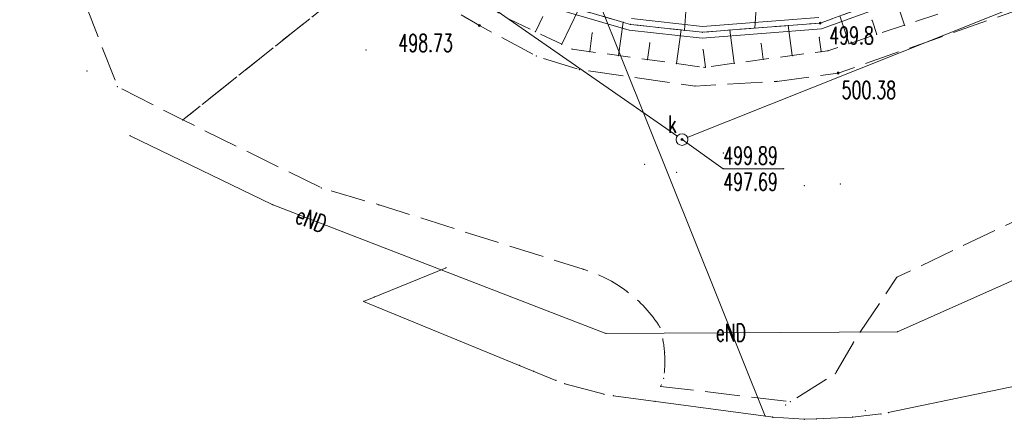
# Model space of a CAD drawing. Header units: metres. Extents: x 7422311 to 7422914, y 5495352 to 5495886.
# Tile 1 of 22: x 7422313 to 7422355, y 5495786 to 5495803. Entities that reach past the tile are written whole.
import ezdxf
from ezdxf.enums import TextEntityAlignment as Align

# ---------------------------------------------------------------- set-up
doc = ezdxf.new("R2010")
doc.units = ezdxf.units.M
doc.set_wipeout_variables(frame=1)
doc.linetypes.add('L_0_04', pattern=[1.5, 1, -0.5])
doc.linetypes.add('L_0_06', pattern=[2, 1.5, -0.5])
doc.layers.get('0').update_dxf_attribs({"linetype": 'CONTINUOUS', "lineweight": 18})
for name, color, linetype, lineweight in [('EGB_DzialkaEwidencyjna', 7, 'CONTINUOUS', 18), ('GES_InneUrzadzeniaTowarzyszac2', 7, 'CONTINUOUS', 18), ('GES_PrzewodElektroenergetyczny', 1, 'CONTINUOUS', 18), ('GES_PrzewodKanalizacyjny', 36, 'CONTINUOUS', 18), ('GES_Rzedna', 7, 'CONTINUOUS', 18), ('KR_ObiektKarto', 7, 'CONTINUOUS', 18), ('OT_Komunikacja', 7, 'CONTINUOUS', 18), ('OT_Rzedna', 7, 'CONTINUOUS', 18), ('OT_Skarpa', 7, 'CONTINUOUS', 18)]:
    doc.layers.add(name, color=color, linetype=linetype, lineweight=lineweight)
doc.styles.get("Standard").update_dxf_attribs({"font": 'simplex.shx'})

# ---------------------------------------------------------------- blocks, each defined once
blk = doc.blocks.new('L_0_02_2')
at = {"color": 0}
blk.add_point((0, 0), dxfattribs=at)
blk = doc.blocks.new('L_0_02_1')
at = {"color": 0}
blk.add_point((0, 0), dxfattribs=at)
blk = doc.blocks.new('SUPW_O')
at = {"color": 0, "linetype": 'Continuous', "lineweight": 18}
blk.add_wipeout([(0, -0.5), (0.25, -0.433), (0.433, -0.25), (0.5, 0), (0.433, 0.25), (0.25, 0.433), (0, 0.5), (-0.25, 0.433), (-0.433, 0.25), (-0.5, 0), (-0.433, -0.25), (-0.25, -0.433)], dxfattribs=at)
blk.add_circle((0, 0), 0.5, dxfattribs=at)
blk = doc.blocks.new('SUPS01_05')
at = {"linetype": 'Continuous', "lineweight": 13}
blk.add_hatch(color=0, dxfattribs=at).paths.add_polyline_path([(0, -0.091, 1), (0, 0.091, 1)])
at = {"color": 0, "linetype": 'Continuous', "lineweight": 13}
blk.add_circle((0, 0), 0.0906, dxfattribs=at)
blk = doc.blocks.new('OTRN')
at = {"linetype": 'Continuous', "lineweight": 13}
blk.add_hatch(color=0, dxfattribs=at).paths.add_polyline_path([(0, -0.091, 1), (0, 0.091, 1)])
at = {"color": 0, "linetype": 'Continuous', "lineweight": 13}
blk.add_circle((0, 0), 0.0906, dxfattribs=at)
blk = doc.blocks.new('OTRS')
at = {"linetype": 'Continuous', "lineweight": 13}
blk.add_hatch(color=0, dxfattribs=at).paths.add_polyline_path([(0, -0.091, 1), (0, 0.091, 1)])
at = {"color": 0, "linetype": 'Continuous', "lineweight": 13}
blk.add_circle((0, 0), 0.0906, dxfattribs=at)

msp = doc.modelspace()

# ---------------------------------------------------------------- linework, layer by layer
for p in [(7422349.046, 5495803.177), (7422332.23, 5495802.95), (7422332.23, 5495802.95), (7422338.391, 5495803.089), (7422338.698, 5495803), (7422338.698, 5495803), (7422338.698, 5495803), (7422338.698, 5495803), (7422338.698, 5495803), (7422338.698, 5495803), (7422340.87, 5495802.763), (7422341.018, 5495802.746), (7422342.958, 5495802.755), (7422344.032, 5495802.838), (7422345.454, 5495802.948), (7422346.822, 5495803.054), (7422346.822, 5495803.054), (7422346.822, 5495803.054), (7422346.822, 5495803.054), (7422346.822, 5495803.054), (7422346.822, 5495803.054), (7422350.435, 5495802.963), (7422334.632, 5495802.686), (7422337.067, 5495802.637), (7422341.775, 5495802.664), (7422341.775, 5495802.664), (7422341.775, 5495802.664), (7422341.775, 5495802.664), (7422341.775, 5495802.664), (7422341.775, 5495802.664), (7422346.784, 5495802.438), (7422349.249, 5495802.568), (7422327.384, 5495801.897), (7422335.761, 5495802.148), (7422336.199, 5495801.939), (7422336.199, 5495801.939), (7422339.53, 5495802.196), (7422341.808, 5495801.919), (7422344.296, 5495802.175), (7422347.152, 5495801.87), (7422347.152, 5495801.87), (7422348.063, 5495802.173), (7422334.669, 5495801.641), (7422334.669, 5495801.641), (7422336.956, 5495801.835), (7422338.194, 5495801.664), (7422339.433, 5495801.493), (7422344.387, 5495801.499), (7422345.626, 5495801.665), (7422346.865, 5495801.831), (7422315.427, 5495801.006), (7422336.513, 5495801.066), (7422336.513, 5495801.066), (7422340.671, 5495801.322), (7422341.849, 5495801.159), (7422341.849, 5495801.159), (7422341.909, 5495801.167), (7422343.148, 5495801.333), (7422347.595, 5495800.914), (7422347.595, 5495800.914), (7422316.735, 5495800.338), (7422341.47, 5495800.355), (7422341.47, 5495800.355), (7422344.973, 5495800.558), (7422344.973, 5495800.558), (7422319.534, 5495798.907), (7422319.534, 5495798.907), (7422319.534, 5495798.907), (7422319.534, 5495798.907), (7422319.534, 5495798.907), (7422319.534, 5495798.907), (7422317.278, 5495798.229), (7422342.676, 5495797.494), (7422339.304, 5495797.007), (7422342.676, 5495796.819), (7422345.254, 5495796.819), (7422340.674, 5495796.667), (7422325.464, 5495795.997), (7422325.464, 5495795.997), (7422346.144, 5495796.087), (7422347.694, 5495796.167), (7422323.364, 5495795.282), (7422323.364, 5495795.282), (7422327.938, 5495795.271), (7422327.938, 5495795.271), (7422330.804, 5495792.577), (7422330.804, 5495792.577), (7422330.804, 5495792.577), (7422330.804, 5495792.577), (7422330.804, 5495792.577), (7422330.804, 5495792.577), (7422336.682, 5495792.51), (7422336.682, 5495792.51), (7422336.682, 5495792.51), (7422350.111, 5495792.168), (7422350.111, 5495792.168), (7422327.739, 5495791.325), (7422338.551, 5495791.565), (7422327.273, 5495791.134), (7422337.651, 5495789.769), (7422337.651, 5495789.769), (7422339.972, 5495790.026), (7422350.137, 5495789.838), (7422350.137, 5495789.838), (7422348.257, 5495789.402), (7422348.257, 5495789.402), (7422340.16, 5495788.944), (7422333.952, 5495788.394), (7422334.56, 5495788.145), (7422347.474, 5495788.037), (7422347.474, 5495788.037), (7422335.509, 5495787.755), (7422335.884, 5495787.61), (7422340.124, 5495787.846), (7422340.124, 5495787.846), (7422340.124, 5495787.846), (7422340.124, 5495787.846), (7422337.568, 5495787.159), (7422337.971, 5495787.096), (7422339.994, 5495787.499), (7422339.753, 5495786.857), (7422345.344, 5495786.707), (7422345.344, 5495786.707), (7422345.553, 5495786.838), (7422348.754, 5495786.457), (7422349.431, 5495786.319), (7422349.736, 5495786.378), (7422344.47, 5495786.222), (7422344.769, 5495786.182), (7422344.811, 5495786.176), (7422346.144, 5495786.087), (7422346.66, 5495786.101), (7422348.21, 5495786.181)]:
    msp.add_point(p)
at = {"layer": 'EGB_DzialkaEwidencyjna', "linetype": 'CONTINUOUS', "lineweight": 18}
for p, q in [((7422330.804, 5495792.577), (7422327.273, 5495791.134)), ((7422335.509, 5495787.755), (7422327.273, 5495791.134)), ((7422349.736, 5495786.378), (7422372.968, 5495791.223)), ((7422337.568, 5495787.159), (7422335.884, 5495787.61)), ((7422344.811, 5495786.176), (7422337.971, 5495787.096)), ((7422349.431, 5495786.319), (7422348.21, 5495786.181)), ((7422346.144, 5495786.087), (7422344.811, 5495786.176)), ((7422346.66, 5495786.101), (7422346.144, 5495786.087)), ((7422348.21, 5495786.181), (7422346.66, 5495786.101))]:
    msp.add_line(p, q, dxfattribs=at)
at = {"layer": 'GES_InneUrzadzeniaTowarzyszac2'}
msp.add_point((7422340.908, 5495798.066), dxfattribs=at)
at = {"layer": 'GES_PrzewodElektroenergetyczny', "color": 1, "linetype": 'Continuous', "lineweight": 18, "flags": 128}
for points in [[(7422451.154, 5495827.037), (7422449.142, 5495828.993), (7422443.162, 5495824.004), (7422438.567, 5495825.867), (7422430.469, 5495824.022), (7422417.254, 5495818.797), (7422405.949, 5495814.471), (7422380.354, 5495803.297), (7422350.137, 5495789.838), (7422337.651, 5495789.769), (7422323.364, 5495795.282), (7422317.278, 5495798.229)], [(7422344.47, 5495786.222), (7422331.264, 5495819.147)]]:
    msp.add_lwpolyline(points, dxfattribs=at)
at = {"layer": 'GES_PrzewodKanalizacyjny', "color": 36, "linetype": 'Continuous', "lineweight": 18, "flags": 128}
msp.add_lwpolyline([(7422463.144, 5495844.657), (7422447.174, 5495838.307), (7422396.35, 5495819.815), (7422376.694, 5495812.343), (7422340.908, 5495798.066), (7422317.474, 5495814.337)], dxfattribs=at)
at = {"layer": 'KR_ObiektKarto', "linetype": 'Continuous', "lineweight": 18, "flags": 128}
for points in [[(7422341.168, 5495804.965), (7422341.018, 5495802.746)], [(7422344.161, 5495804.763), (7422344.032, 5495802.838)], [(7422350.435, 5495802.963), (7422350.019, 5495804.212)], [(7422335.761, 5495802.148), (7422336.473, 5495803.643)], [(7422334.632, 5495802.686), (7422334.944, 5495803.34)], [(7422348.063, 5495802.173), (7422347.668, 5495803.36)], [(7422349.249, 5495802.568), (7422349.046, 5495803.177)], [(7422338.194, 5495801.664), (7422338.391, 5495803.089)], [(7422340.671, 5495801.322), (7422340.87, 5495802.763)], [(7422343.148, 5495801.333), (7422342.958, 5495802.755)], [(7422345.626, 5495801.665), (7422345.454, 5495802.948)], [(7422336.956, 5495801.835), (7422337.067, 5495802.637)], [(7422346.865, 5495801.831), (7422346.784, 5495802.438)], [(7422339.433, 5495801.493), (7422339.53, 5495802.196)], [(7422341.909, 5495801.167), (7422341.808, 5495801.919)], [(7422344.387, 5495801.499), (7422344.296, 5495802.175)]]:
    msp.add_lwpolyline(points, dxfattribs=at)
at = {"layer": 'OT_Komunikacja', "linetype": 'CONTINUOUS', "lineweight": 18}
for p, q in [((7422346.875, 5495802.807), (7422365.269, 5495809.472)), ((7422334.576, 5495803.932), (7422338.65, 5495802.753)), ((7422338.747, 5495803.246), (7422341.779, 5495802.915)), ((7422341.779, 5495802.915), (7422346.769, 5495803.3)), ((7422338.65, 5495802.753), (7422341.771, 5495802.413)), ((7422341.771, 5495802.413), (7422346.875, 5495802.807))]:
    msp.add_line(p, q, dxfattribs=at)
at = {"layer": 'OT_Komunikacja', "color": 7, "linetype": 'L_0_06', "lineweight": 18, "flags": 128}
msp.add_lwpolyline([(7422325.104, 5495820.287), (7422324.634, 5495816.857), (7422324.784, 5495813.867), (7422326.594, 5495809.507), (7422328.484, 5495806.047), (7422319.534, 5495798.907), (7422316.735, 5495800.338), (7422312.549, 5495811.108), (7422314.814, 5495813.227), (7422326.424, 5495823.557)], close=True, dxfattribs=at)
msp.add_lwpolyline([(7422328.484, 5495806.047), (7422330.384, 5495804.057), (7422332.23, 5495802.95), (7422334.669, 5495801.641), (7422336.513, 5495801.066), (7422341.47, 5495800.355), (7422344.973, 5495800.558), (7422347.595, 5495800.914), (7422358.914, 5495804.89), (7422364.994, 5495806.947), (7422369.404, 5495800.357), (7422361.097, 5495796.765), (7422360.657, 5495794.413), (7422361.182, 5495791.063), (7422361.964, 5495789.189), (7422360.854, 5495788.957), (7422358.58, 5495788.487), (7422357.815, 5495790.193), (7422355.745, 5495794.858), (7422350.111, 5495792.168), (7422348.257, 5495789.402), (7422347.474, 5495788.037), (7422345.553, 5495786.838), (7422339.994, 5495787.499), (7422340.124, 5495787.846, 0.051197), (7422340.16, 5495788.944, 0.051197), (7422339.972, 5495790.026, 0.089478), (7422338.551, 5495791.565, 0.089478), (7422336.682, 5495792.51), (7422327.938, 5495795.271), (7422325.464, 5495795.997), (7422319.534, 5495798.907)], format="xyb", close=True, dxfattribs=at)
at = {"layer": 'OT_Rzedna'}
for p in [(7422332.23, 5495802.95), (7422346.822, 5495803.054), (7422347.595, 5495800.914)]:
    msp.add_point(p, dxfattribs=at)
at = {"layer": 'OT_Skarpa', "color": 7, "linetype": 'L_0_04', "lineweight": 18, "flags": 128}
for points in [[(7422365.184, 5495809.707), (7422346.822, 5495803.054), (7422341.775, 5495802.664), (7422338.698, 5495803), (7422334.691, 5495804.159), (7422332.048, 5495806.184), (7422329.545, 5495809.163), (7422328.234, 5495813.817), (7422327.754, 5495816.567), (7422327.994, 5495820.537), (7422328.574, 5495821.087), (7422329.104, 5495822.107), (7422331.824, 5495825.387), (7422336.814, 5495828.687), (7422343.304, 5495832.177), (7422347.254, 5495832.787), (7422348.504, 5495832.307), (7422341.054, 5495829.947), (7422333.993, 5495825.119), (7422331.293, 5495821.702), (7422330.251, 5495817.67), (7422330.117, 5495814.319), (7422331.365, 5495809.796), (7422336.201, 5495805.775), (7422340.724, 5495804.995), (7422346.634, 5495804.596), (7422361.434, 5495810.021), (7422364.674, 5495811.367)], [(7422328.574, 5495821.087), (7422327.994, 5495820.537), (7422327.754, 5495816.567), (7422328.234, 5495813.817), (7422329.545, 5495809.163), (7422332.048, 5495806.184), (7422334.691, 5495804.159), (7422338.698, 5495803), (7422341.775, 5495802.664), (7422346.822, 5495803.054), (7422365.184, 5495809.707), (7422365.364, 5495807.937), (7422347.152, 5495801.87), (7422341.849, 5495801.159), (7422336.199, 5495801.939), (7422333.253, 5495803.343), (7422331.225, 5495804.851), (7422328.444, 5495809.187), (7422327.334, 5495813.477), (7422326.714, 5495816.147), (7422326.664, 5495818.937), (7422327.414, 5495821.537)]]:
    msp.add_lwpolyline(points, close=True, dxfattribs=at)

# ---------------------------------------------------------------- block references
at = {"layer": 'EGB_DzialkaEwidencyjna', "color": 7, "linetype": 'Continuous'}
for name, p, xscale, yscale, zscale, rotation in [('L_0_02_2', (7422330.804, 5495792.577), 0.5, 0.5, 0.5, 202.2299999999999), ('L_0_02_1', (7422330.804, 5495792.577), 0.5, 0.5, 0.5, 118.06), ('L_0_02_2', (7422327.739, 5495791.325), 0.5, 0.5, 0.5, 334.7500000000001), ('L_0_02_1', (7422327.739, 5495791.325), 0.5, 0.5, 0.5, 22.23), ('L_0_02_2', (7422333.952, 5495788.394), 0.4999999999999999, 0.4999999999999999, 0.4999999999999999, 337.69), ('L_0_02_1', (7422333.952, 5495788.394), 0.5, 0.5, 0.5, 154.75), ('L_0_02_2', (7422334.56, 5495788.145), 0.5, 0.5, 0.5, 353.22), ('L_0_02_1', (7422334.56, 5495788.145), 0.5, 0.5, 0.5, 157.69), ('L_0_02_2', (7422348.754, 5495786.457), 0.5, 0.5, 0.5, 11.67), ('L_0_02_1', (7422348.754, 5495786.457), 0.5, 0.5, 0.5, 173.22)]:
    msp.add_blockref(name, p, dxfattribs=dict(at, xscale=xscale, yscale=yscale, zscale=zscale, rotation=rotation))
at = {"layer": 'OT_Rzedna', "linetype": 'Continuous', "xscale": 0.5, "yscale": 0.5, "zscale": 0.5}
for p, rotation in [((7422332.23, 5495802.95), 252.9799999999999), ((7422347.595, 5495800.914), 277.17)]:
    msp.add_blockref('OTRS', p, dxfattribs=dict(at, rotation=rotation))
msp.add_blockref('OTRN', (7422346.822, 5495803.054), dxfattribs=at)

# ---------------------------------------------------------------- texts
at = {"layer": 'GES_PrzewodElektroenergetyczny', "color": 1, "lineweight": 15, "width": 0.66}
for rotation, p in [(338.9, (7422325.032, 5495794.638)), (0.3, (7422343.004, 5495789.798))]:
    msp.add_text('eND', height=0.75, rotation=rotation, dxfattribs=at).set_placement(p, align=Align.MIDDLE_CENTER)
at = {"layer": 'GES_Rzedna', "color": 36, "lineweight": 15, "width": 0.66}
for s, p in [('499.89', (7422342.676, 5495797.381)), ('497.69', (7422342.676, 5495796.256))]:
    msp.add_text(s, height=0.75, dxfattribs=at).set_placement(p, align=Align.MIDDLE_LEFT)
at = {"layer": 'OT_Rzedna', "color": 7, "lineweight": 15, "width": 0.66}
for s, p in [('499.8', (7422347.213, 5495802.897)), ('498.73', (7422328.765, 5495802.574)), ('500.38', (7422347.743, 5495800.567))]:
    msp.add_text(s, height=0.75, dxfattribs=at).set_placement(p, align=Align.TOP_LEFT)

# ---------------------------------------------------------------- next in the draw order: block references
at = {"layer": 'GES_InneUrzadzeniaTowarzyszac2', "linetype": 'Continuous', "xscale": 0.5, "yscale": 0.5, "zscale": 0.5}
msp.add_blockref('SUPW_O', (7422340.908, 5495798.066), dxfattribs=at)

# ---------------------------------------------------------------- next in the draw order: linework, layer by layer
msp.add_point((7422340.908, 5495798.066))
msp.add_point((7422340.908, 5495798.066))
at = {"layer": 'GES_Rzedna', "color": 7, "linetype": 'Continuous', "lineweight": 13, "flags": 128}
msp.add_lwpolyline([(7422345.254, 5495796.819), (7422342.676, 5495796.819), (7422340.908, 5495798.066)], dxfattribs=at)
at = {"layer": 'GES_Rzedna', "color": 36}
msp.add_point((7422340.908, 5495798.066), dxfattribs=at)

# ---------------------------------------------------------------- next in the draw order: block references
at = {"layer": 'GES_Rzedna', "color": 36, "linetype": 'Continuous', "xscale": 0.5, "yscale": 0.5, "zscale": 0.5}
msp.add_blockref('SUPS01_05', (7422340.908, 5495798.066), dxfattribs=at)

# ---------------------------------------------------------------- next in the draw order: texts
at = {"layer": 'GES_InneUrzadzeniaTowarzyszac2', "color": 7, "lineweight": 15, "width": 0.66}
msp.add_text('k', height=0.75, dxfattribs=at).set_placement((7422340.319, 5495798.128), align=Align.BOTTOM_LEFT)

doc.saveas('drawing.dxf')
